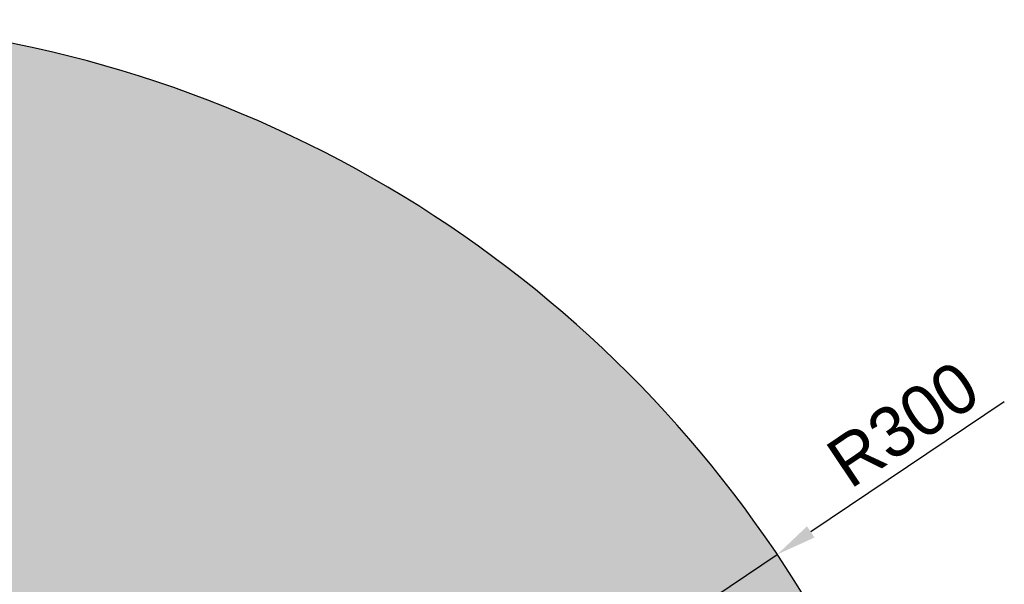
# Model space of a CAD drawing. Header units: millimetres. Extents: x 609 to 1177, y -109 to 470.
# Tile 18 of 40: x 840 to 889, y 119 to 147. Entities that reach past the tile are written whole.
import ezdxf

# ---------------------------------------------------------------- set-up
doc = ezdxf.new("R2010")
doc.units = ezdxf.units.MM
doc.header["$PDSIZE"] = -1
doc.dimstyles.new('ISO-25', dxfattribs={"dimtxt": 2.5, "dimasz": 2, "dimexe": 1.5, "dimexo": 0.625, "dimtad": 1, "dimdec": 1, "dimlfac": 5, "dimtxsty": 'Standard', "dimcen": 2.5, "dimclrd": 1, "dimclre": 1, "dimadec": 0, "dimazin": 0, "dimtfac": 1, "dimtdec": 1, "dimtmove": 0, "dimatfit": 3, "dimfxl": 1, "dimarcsym": 0})

# ---------------------------------------------------------------- blocks, each defined once
blk = doc.blocks.new('*D74')
at = {"color": 1, "lineweight": -2, "transparency": 16777216}
for p, q in [((888.886, 128.122), (879.273, 121.661)), ((827.814, 87.077), (877.613, 120.545))]:
    blk.add_line(p, q, dxfattribs=at)
at = {"color": 1, "transparency": 16777216}
blk.add_solid([(879.087, 121.938), (879.459, 121.384), (877.613, 120.545)], dxfattribs=at)
at = {"layer": 'Defpoints', "color": 0, "transparency": 16777216}
for p in [(877.613, 120.545), (827.814, 87.077)]:
    blk.add_point(p, dxfattribs=at)
at = {"color": 0, "transparency": 16777216, "insert": (883.864, 127.006), "char_height": 2.5, "attachment_point": 5, "rotation": 33.9042}
blk.add_mtext('R300', dxfattribs=at)

msp = doc.modelspace()

# ---------------------------------------------------------------- hatches: boundary and pattern name
at = {"true_color": 0xc7c8ca, "transparency": 33554687}
h = msp.add_hatch(color=9, dxfattribs=at)
h.dxf.hatch_style = 1
h.set_gradient(color1=(173, 221, 247), color2=(173, 221, 247))
h.paths.add_polyline_path([(797.81441, 139.03854, 0.26794919), (780.31441, 108.72765, -0.26794919), (805.31441, 108.72765, -0.53166032), (856.31523, 99.83254), (857.77301, 100.33487), (862.30279, 100.65521), (870.78103, 100.76923), (877.09201, 100.32473), (885.02008, 99.14812), (886.70211, 98.57655, 0.51475995)])

# ---------------------------------------------------------------- linework, layer by layer
msp.add_arc((827.81441, 87.07701), 60, 11.0496166, 120)

# ---------------------------------------------------------------- dimensions: what is measured, and where the dimension line sits
dim = msp.add_radius_dim(center=(827.81441, 87.07701), mpoint=(877.61269, 120.54539), dimstyle='ISO-25')
dim.commit()
dim.dimension.update_dxf_attribs({"geometry": '*D74', "text_midpoint": (883.86363, 127.00563)})

doc.saveas('drawing.dxf')
